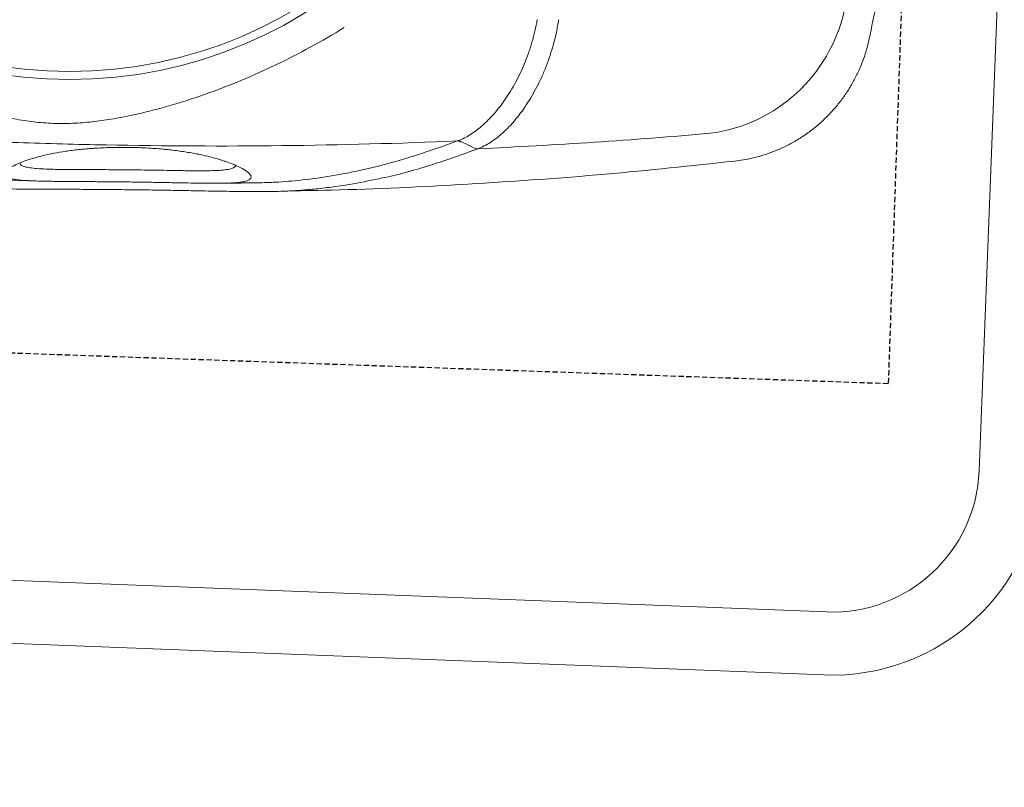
# Model space of a CAD drawing. Header units: millimetres. Extents: x 297264 to 416219, y -77299 to -23696.
# Tile 38 of 187: x 299293 to 299528, y -26633 to -26451. Entities that reach past the tile are written whole.
import ezdxf

# ---------------------------------------------------------------- set-up
doc = ezdxf.new("R2010")
doc.units = ezdxf.units.MM
doc.header["$LTSCALE"] = 2.5
doc.linetypes.add('11aa1PB-bd$0$11aa1PB-af$0$TRATTEGGIATA', pattern=[0.75, 0.5, -0.25])
for name, color, linetype, lineweight in [('CKD Equipments', 252, 'Continuous', 0), ('FURNITURES', 30, 'Continuous', 15), ('HATCH LIGHT', 250, 'Continuous', 0), ('K Equipment', 30, 'Continuous', 9)]:
    doc.layers.add(name, color=color, linetype=linetype, lineweight=lineweight)
doc.layers.add('FAINTEQUIP', color=253, linetype='Continuous')

# ---------------------------------------------------------------- blocks, each defined once
blk = doc.blocks.new('awreg')
at = {"layer": 'K Equipment'}
for p, q in [((61086.19, 14380.24, -7.42), (61086.22, 13980.24, -7.42)), ((61101.19, 14380.24, -7.42), (61101.22, 13980.24, -7.42)), ((60701.22, 13945.21, -7.42), (61051.22, 13945.24, -7.42))]:
    blk.add_line(p, q, dxfattribs=at)
for radius in [50, 35]:
    blk.add_arc((61051.22, 13980.24, -7.42), radius, 270.004, 0.004, dxfattribs=at)
blk = doc.blocks.new('G$C62143A14')
at = {"linetype": 'Continuous', "lineweight": 0}
for p, q in [((85.06, 105.98), (85.05, 105.99)), ((53.02, 62.85), (53.02, 62.86)), ((83.35, 31.96), (83.35, 31.96))]:
    blk.add_line(p, q, dxfattribs=at)
at = {"linetype": 'Continuous', "lineweight": 0, "flags": 128}
blk.add_lwpolyline([(55.17, 128.13), (54.46, 126.47), (53.76, 124.81)], dxfattribs=at)
at = {"linetype": 'Continuous', "lineweight": 0}
for radius in [106.93, 105]:
    blk.add_circle((173.18, 226), radius, dxfattribs=at)
for centre, radius, start, end in [((54.09, 128.97), 1.21, 326.4595, 358.5784), ((96.63, 75.22), 37.74, 189.6762, 259.5445)]:
    blk.add_arc(centre, radius, start, end, dxfattribs=at)
for points, knots in [([(45.6, 147.31), (45.02, 149.63), (44.08, 153.42), (43.14, 158.58), (42.52, 162.49), (42.07, 166.08), (41.78, 169.32), (41.57, 172.51), (41.43, 175.54), (41.32, 178.54), (41.24, 181.43), (41.18, 184.13), (41.11, 187.04), (41.05, 190.57), (40.96, 194.84), (40.86, 199.86), (40.72, 205.12), (40.58, 210.4), (40.42, 215.41), (40.27, 220), (40.12, 224.07), (39.98, 227.69), (39.87, 230.87), (39.8, 233.7), (39.73, 239.01), (39.98, 246.66), (40.84, 255.43), (41.86, 262.6), (42.9, 268.77), (44.25, 275.81), (46, 283.98), (47.78, 291.81), (49.04, 297.24), (49.57, 299.48)], [0, 0, 0, 0, 0.0593635, 0.0971043, 0.1348438, 0.1667324, 0.198607, 0.2201848, 0.2417788, 0.2633349, 0.278122, 0.2929063, 0.3080418, 0.3231723, 0.3441056, 0.3655953, 0.3864814, 0.4080077, 0.4295299, 0.4486306, 0.4683357, 0.4884205, 0.5086324, 0.5289688, 0.5492243, 0.6333183, 0.7152132, 0.756242, 0.7972696, 0.8516973, 0.906117, 0.9611972, 1, 1, 1, 1]), ([(55.29, 128.94), (54.17, 142.82), (53.27, 156.72), (51.87, 184.59), (51.39, 198.55), (50.98, 219.52), (50.9, 226.52), (50.84, 240.51), (50.86, 247.5), (51.08, 268.46), (51.45, 282.4), (52.02, 296.33)], [0, 0, 0, 0, 0.25, 0.25, 0.5, 0.5, 0.625, 0.625, 0.75, 0.75, 1, 1, 1, 1]), ([(81.21, 156.98), (79.47, 159.59), (77.81, 162.21), (74.65, 167.51), (73.14, 170.18), (70.29, 175.58), (68.94, 178.31), (66.39, 183.83), (65.2, 186.62), (62.96, 192.26), (61.93, 195.1), (60.52, 199.39), (60.07, 200.83), (59.22, 203.72), (58.82, 205.17), (58.08, 208.1), (57.73, 209.57), (57.1, 212.54), (56.82, 214.04), (56.34, 217.05), (56.15, 218.57), (55.94, 220.88), (55.88, 221.66), (55.82, 222.82), (55.8, 223.21), (55.78, 224), (55.77, 224.39), (55.75, 226.36), (55.8, 227.92), (56.02, 230.99), (56.19, 232.52), (56.6, 235.54), (56.85, 237.04), (57.42, 240.02), (57.73, 241.5), (58.42, 244.43), (58.79, 245.89), (59.57, 248.78), (59.98, 250.22), (61.29, 254.51), (62.26, 257.35), (65.39, 265.8), (67.81, 271.36), (71.95, 279.63), (73.4, 282.35), (76.46, 287.74), (78.07, 290.4), (79.75, 293.03)], [0, 0, 0, 0, 0.0625, 0.0625, 0.125, 0.125, 0.1875, 0.1875, 0.25, 0.25, 0.3125, 0.3125, 0.34375, 0.34375, 0.375, 0.375, 0.40625, 0.40625, 0.4375, 0.4375, 0.46875, 0.46875, 0.484375, 0.484375, 0.492187, 0.492187, 0.5, 0.5, 0.53125, 0.53125, 0.5625, 0.5625, 0.59375, 0.59375, 0.625, 0.625, 0.65625, 0.65625, 0.6875, 0.6875, 0.75, 0.75, 0.875, 0.875, 0.9375, 0.9375, 1, 1, 1, 1]), ([(44.47, 261.16), (44.44, 260.98), (43.93, 258.18), (43.23, 253.09), (42.27, 244.62), (41.92, 237.77), (41.88, 232.66), (41.9, 230.93), (41.91, 230.14)], [0, 0, 0, 0, 0.016162, 0.250764, 0.485322, 0.836539, 0.925214, 1, 1, 1, 1]), ([(42.51, 207.1), (42.47, 208.53), (42.43, 209.94), (42.38, 211.68), (42.37, 212.02), (42.35, 212.71), (42.34, 213.05), (42.31, 214.05), (42.29, 214.71), (42.25, 215.99), (42.23, 216.62), (42.2, 217.54), (42.19, 217.85), (42.17, 218.45), (42.16, 218.74), (42.12, 220.18), (42.08, 221.26), (42.04, 222.76), (42.02, 223.24), (41.99, 224.18), (41.98, 224.63), (41.95, 225.92), (41.93, 226.71), (41.91, 228.15), (41.9, 228.82), (41.9, 229.73), (41.9, 230.03), (41.91, 230.59), (41.91, 230.86), (41.94, 232.14), (41.98, 232.98), (42.12, 234.36), (42.22, 234.91), (42.39, 235.55), (42.46, 235.73), (42.56, 235.96), (42.6, 236.03), (42.68, 236.16), (42.72, 236.22), (42.93, 236.46), (43.12, 236.55), (43.54, 236.51), (43.78, 236.38), (44.29, 235.92), (44.57, 235.59), (45.17, 234.68), (45.49, 234.11), (45.93, 233.22), (46.01, 233.03), (46.19, 232.64), (46.28, 232.43), (46.55, 231.79), (46.73, 231.32), (47.11, 230.3), (47.3, 229.74), (47.69, 228.53), (47.89, 227.87), (48.28, 226.45), (48.47, 225.69), (48.86, 224.02), (49.05, 223.12), (49.33, 221.64), (49.42, 221.13), (49.59, 220.08), (49.68, 219.53), (49.84, 218.41), (49.92, 217.83), (50.04, 216.92), (50.07, 216.61), (50.15, 215.99), (50.18, 215.67), (50.35, 214.08), (50.46, 212.76), (50.59, 210.72), (50.63, 210.02), (50.68, 208.96), (50.7, 208.61), (50.72, 207.9), (50.73, 207.54), (50.76, 206.48), (50.77, 205.78), (50.78, 204.72), (50.78, 204.37), (50.78, 203.67), (50.77, 203.32), (50.75, 201.59), (50.71, 200.26), (50.62, 198.67), (50.6, 198.36), (50.56, 197.73), (50.54, 197.42), (50.47, 196.51), (50.42, 195.92), (50.26, 194.23), (50.14, 193.18), (49.94, 191.7), (49.87, 191.23), (49.73, 190.31), (49.65, 189.88), (49.43, 188.62), (49.27, 187.85), (48.95, 186.43), (48.79, 185.78), (48.55, 184.87), (48.46, 184.58), (48.3, 184.02), (48.22, 183.75), (47.82, 182.47), (47.5, 181.62), (46.89, 180.21), (46.6, 179.63), (46.18, 178.94), (46.04, 178.74), (45.78, 178.39), (45.65, 178.25), (45.28, 177.9), (45.05, 177.77), (44.63, 177.73), (44.44, 177.82), (44.09, 178.2), (43.94, 178.5), (43.73, 179.13), (43.66, 179.37), (43.57, 179.79), (43.54, 179.94), (43.48, 180.25), (43.46, 180.41), (43.32, 181.28), (43.24, 182.12), (43.14, 183.4), (43.12, 183.66), (43.09, 184.22), (43.07, 184.52), (43.03, 185.44), (43, 186.1), (42.95, 187.54), (42.93, 188.32), (42.89, 189.61), (42.88, 190.05), (42.86, 190.98), (42.85, 191.47), (42.82, 192.99), (42.79, 194.06), (42.76, 195.79), (42.75, 196.38), (42.73, 197.3), (42.72, 197.62), (42.71, 198.25), (42.7, 198.57), (42.67, 200.18), (42.64, 201.5), (42.6, 203.56), (42.58, 204.26), (42.54, 205.68), (42.53, 206.39), (42.51, 207.1)], [0, 0, 0, 0, 0.015625, 0.015625, 0.019531, 0.019531, 0.023438, 0.023438, 0.03125, 0.03125, 0.039063, 0.039063, 0.042969, 0.042969, 0.046875, 0.046875, 0.0625, 0.0625, 0.070313, 0.070313, 0.078125, 0.078125, 0.09375, 0.09375, 0.109375, 0.109375, 0.117188, 0.117188, 0.125, 0.125, 0.15625, 0.15625, 0.1875, 0.1875, 0.203125, 0.203125, 0.210938, 0.210938, 0.21875, 0.21875, 0.25, 0.25, 0.28125, 0.28125, 0.3125, 0.3125, 0.34375, 0.34375, 0.351563, 0.351563, 0.359375, 0.359375, 0.375, 0.375, 0.390625, 0.390625, 0.40625, 0.40625, 0.421875, 0.421875, 0.4375, 0.4375, 0.445313, 0.445313, 0.453125, 0.453125, 0.460938, 0.460938, 0.464844, 0.464844, 0.46875, 0.46875, 0.484375, 0.484375, 0.492188, 0.492188, 0.496094, 0.496094, 0.5, 0.5, 0.507813, 0.507813, 0.511719, 0.511719, 0.515625, 0.515625, 0.53125, 0.53125, 0.535156, 0.535156, 0.539063, 0.539063, 0.546875, 0.546875, 0.5625, 0.5625, 0.570313, 0.570313, 0.578125, 0.578125, 0.59375, 0.59375, 0.609375, 0.609375, 0.617188, 0.617188, 0.625, 0.625, 0.65625, 0.65625, 0.6875, 0.6875, 0.703125, 0.703125, 0.71875, 0.71875, 0.75, 0.75, 0.78125, 0.78125, 0.8125, 0.8125, 0.828125, 0.828125, 0.835938, 0.835938, 0.84375, 0.84375, 0.875, 0.875, 0.882812, 0.882812, 0.890625, 0.890625, 0.90625, 0.90625, 0.921875, 0.921875, 0.929687, 0.929687, 0.9375, 0.9375, 0.953125, 0.953125, 0.960937, 0.960937, 0.964844, 0.964844, 0.96875, 0.96875, 0.984375, 0.984375, 0.992187, 0.992187, 1, 1, 1, 1]), ([(46.04, 232.96), (45.93, 232.9), (45.82, 232.85), (45.71, 232.79), (45.71, 232.79), (45.71, 232.79), (45.71, 232.79), (45.67, 232.77), (45.51, 232.69), (45.3, 232.13), (45.07, 231.17), (44.91, 229.76), (44.83, 227.85), (44.82, 225.75), (44.86, 223.64), (44.91, 221.68), (44.99, 219.24), (45.09, 216.5), (45.19, 213.73), (45.27, 211.36), (45.34, 209.15), (45.38, 207.84), (45.4, 207.18)], [-0.090918, -0.090918, -0.090918, -0.090918, 0, 0, 0, 0, 0, 0, 0.026213, 0.13292, 0.239613, 0.348571, 0.457474, 0.569041, 0.626082, 0.683094, 0.752821, 0.824315, 0.874905, 0.926701, 0.963078, 1, 1, 1, 1]), ([(45.4, 207.18), (45.41, 206.59), (45.46, 205.05), (45.52, 202.55), (45.57, 200.53), (45.61, 198.49), (45.66, 196.45), (45.71, 194.08), (45.76, 192.07), (45.81, 190.38), (45.87, 188.87), (45.96, 187.09), (46.11, 185.27), (46.36, 183.45), (46.68, 182.18), (46.99, 181.84), (47.12, 181.69), (47.12, 181.69), (47.12, 181.69), (47.12, 181.69), (47.21, 181.59), (47.3, 181.49), (47.39, 181.39)], [0, 0, 0, 0, 0.032705, 0.086629, 0.142257, 0.153922, 0.215379, 0.27845, 0.333103, 0.387785, 0.444206, 0.500642, 0.614534, 0.729613, 0.886835, 1, 1, 1, 1, 1, 1, 1.078938, 1.078938, 1.078938, 1.078938]), ([(43.07, 184.68), (43.07, 184.53), (43.15, 182.23), (43.3, 180.03), (43.3, 180.03)], [0, 0, 0, 0, 0.065528, 1, 1, 1, 1]), ([(43.3, 180.03), (43.33, 179.79), (43.38, 177.87), (43.59, 174.53), (43.87, 171.14), (44.39, 166.79), (44.85, 163.44), (45.38, 160.95), (45.39, 160.92)], [0, 0, 0, 0, 0.1154515, 0.2827578, 0.4507086, 0.6182339, 0.994941, 1, 1, 1, 1]), ([(41.94, 167.57), (41.94, 167.57), (42.68, 152.71), (45.01, 126.11), (48.47, 94.08), (51.55, 73.04), (53.04, 62.85)], [0, 0, 0, 0, 0.128959, 0.425292, 0.721626, 1, 1, 1, 1]), ([(45.39, 160.92), (45.88, 158.49), (46.92, 153.33), (49.13, 145.42), (51.88, 137.43), (54.16, 131.77), (55.29, 128.94)], [0, 0, 0, 0, 0.2280042, 0.4853378, 0.7427349, 1, 1, 1, 1]), ([(53.63, 123.99), (52.87, 125.85), (51.36, 129.58), (49.35, 134.89), (47.59, 140.14), (46.3, 144.25), (45.74, 146.69), (45.6, 147.31)], [0, 0, 0, 0, 0.229832, 0.459678, 0.690029, 0.920378, 1, 1, 1, 1]), ([(55.17, 128.13), (55.17, 128.13), (55.17, 128.13), (55.17, 128.13), (55.17, 128.13), (55.17, 128.13), (55.17, 128.13), (55.14, 128.19), (55.12, 128.24), (55.09, 128.3)], [-0.00000006, -0.00000006, -0.00000006, -0.00000006, 0, 0, 0, 0.0000002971, 0.0000002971, 0.0000002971, 0.0005047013, 0.0005047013, 0.0005047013, 0.0005047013]), ([(55.37, 128.77), (55.77, 127.82), (56.29, 126.88), (57.25, 125.49), (57.6, 125.02), (58.16, 124.33), (58.36, 124.1), (58.77, 123.64), (58.98, 123.41), (60.06, 122.26), (61.03, 121.37), (63.18, 119.63), (64.35, 118.79), (66.28, 117.57), (66.95, 117.17), (68.32, 116.4), (69.03, 116.03), (71.21, 114.95), (72.74, 114.29), (75.17, 113.4), (76, 113.12), (77.28, 112.72), (77.71, 112.59), (78.58, 112.35), (79.02, 112.24), (81.23, 111.69), (83.05, 111.34), (84.93, 111.1)], [0, 0, 0, 0, 0.125, 0.125, 0.1875, 0.1875, 0.21875, 0.21875, 0.25, 0.25, 0.375, 0.375, 0.5, 0.5, 0.5625, 0.5625, 0.625, 0.625, 0.75, 0.75, 0.8125, 0.8125, 0.84375, 0.84375, 0.875, 0.875, 1, 1, 1, 1]), ([(53.63, 124.01), (53.62, 124.03), (53.61, 124.06), (53.6, 124.13), (53.6, 124.17), (53.6, 124.28), (53.61, 124.35), (53.64, 124.55), (53.69, 124.69), (53.76, 124.81)], [0, 0, 0, 0, 0.125, 0.125, 0.25, 0.25, 0.5, 0.5, 1, 1, 1, 1]), ([(85.05, 105.99), (84.8, 106.01), (84.55, 106.05), (84.06, 106.11), (83.81, 106.14), (83.07, 106.25), (82.58, 106.33), (81.12, 106.58), (80.17, 106.77), (77.36, 107.42), (75.56, 107.94), (73.39, 108.7), (72.96, 108.85), (72.11, 109.17), (71.69, 109.34), (70.45, 109.84), (69.65, 110.2), (67.32, 111.29), (65.86, 112.08), (63.81, 113.33), (63.15, 113.75), (61.9, 114.61), (61.3, 115.05), (59.59, 116.39), (58.56, 117.31), (57.41, 118.48), (57.19, 118.72), (56.76, 119.19), (56.55, 119.43), (55.96, 120.15), (55.59, 120.62), (54.58, 122.06), (54.04, 123.03), (53.63, 124.01)], [0, 0, 0, 0, 0.015625, 0.015625, 0.03125, 0.03125, 0.0625, 0.0625, 0.125, 0.125, 0.25, 0.25, 0.28125, 0.28125, 0.3125, 0.3125, 0.375, 0.375, 0.5, 0.5, 0.5625, 0.5625, 0.625, 0.625, 0.75, 0.75, 0.78125, 0.78125, 0.8125, 0.8125, 0.875, 0.875, 1, 1, 1, 1]), ([(59.43, 68.88), (58.27, 78.02), (57.21, 87.19), (55.28, 105.56), (54.41, 114.77), (53.63, 123.99)], [0, 0, 0, 0, 0.5, 0.5, 1, 1, 1, 1]), ([(53.02, 62.86), (53.14, 62.13), (53.4, 60.52), (54.04, 58.07), (54.88, 55.5), (55.92, 53), (57.17, 50.5), (58.66, 48.03), (60.38, 45.63), (62.27, 43.4), (64.29, 41.35), (66.44, 39.49), (68.7, 37.81), (71.05, 36.33), (73.48, 35.04), (75.96, 33.95), (78.49, 33.05), (80.95, 32.36), (82.58, 32.05), (83.34, 31.91)], [0, 0, 0, 0, 0.047522, 0.105774, 0.164129, 0.222565, 0.281067, 0.345588, 0.409388, 0.472348, 0.534521, 0.59595, 0.656664, 0.716682, 0.776014, 0.834663, 0.892623, 0.94988, 1, 1, 1, 1]), ([(83.34, 31.92), (89.09, 30.92), (95.7, 29.76), (102.37, 28.98), (103.24, 28.87)], [0, 0, 0, 0, 0.868162, 1, 1, 1, 1])]:
    blk.add_open_spline(points, degree=3, knots=knots, dxfattribs=at)
for points in [[(55.17, 128.13), (55.29, 128.33), (55.36, 128.55), (55.37, 128.77)], [(55.29, 128.94), (55.32, 128.88), (55.34, 128.83), (55.37, 128.77)], [(53.76, 124.81), (53.76, 124.81), (53.76, 124.81), (53.76, 124.81)], [(53.63, 123.99), (53.63, 124), (53.63, 124), (53.63, 124.01)]]:
    blk.add_open_spline(points, degree=3, dxfattribs=at)
at = {"layer": 'FAINTEQUIP', "color": 4, "linetype": '11aa1PB-bd$0$11aa1PB-af$0$TRATTEGGIATA'}
blk.add_lwpolyline([(337, 429.45), (338.5, 25.45), (1.5, 24.2), (0, 428.19), (337, 429.45)], dxfattribs=at)

msp = doc.modelspace()

# ---------------------------------------------------------------- hatches: boundary and pattern name
at = {"layer": 'HATCH LIGHT', "true_color": 0x636466}
h = msp.add_hatch(dxfattribs=at)
h.set_pattern_fill('ANSI32', color=251, scale=6)
h.set_pattern_definition([(45, (233893.35, -46725.026), (-40.411153, 40.411153), []), (45, (233920.29, -46725.026), (-40.411153, 40.411153), [])])
h.paths.add_polyline_path([(311036.19, -32589.97), (310842.25, -32638.82), (311023.79, -33359.69), (298471.14, -33359.58, -0.000263), (298456.61, -33559.58), (311280.4, -33559.7)])
h.paths.add_polyline_path([(298885.09, -25157.06), (298685, -25157.06, -0.011972), (298203.78, -34256.03), (298404.38, -34256.03, 0.01196)])
h.paths.add_polyline_path([(298868.71, -25697.6), (308547.65, -26046.56, 0.003501), (309041.72, -26800.64), (309209.35, -26691.53), (308659.24, -25850.46), (298874.95, -25497.7, -0.000262)])
h = msp.add_hatch(dxfattribs=at)
h.set_pattern_fill('ANSI37', color=251, scale=8)
h.set_pattern_definition([(45, (233893.352, -46725.026), (-17.960512, 17.960512), []), (135, (233893.352, -46725.026), (-17.960512, -17.960512), [])])
edge = h.paths.add_edge_path()
edge.add_line((301662.25, -25798.32), (298868.71, -25697.6))
edge.add_arc((108471.36, -19659.44), 190493.08, 356.5735369, 358.1835586, ccw=False)
edge.add_line((298623.89, -31044.72), (301473.11, -31044.74))
edge.add_line((301473.11, -31044.74), (301599.61, -27535.69))
edge.add_line((301599.61, -27535.69), (301499.68, -27532.09))
edge.add_line((301499.68, -27532.09), (301470.43, -28343.52))
edge.add_line((301470.43, -28343.52), (301470.43, -28343.52))
edge.add_line((301470.43, -28343.52), (301405.58, -30142.35))
edge.add_line((301405.58, -30142.35), (301376.65, -30944.74))
edge.add_line((301376.65, -30944.74), (298744.94, -30944.72))
edge.add_line((298744.94, -30944.72), (298870.96, -27449.28))
edge.add_line((298870.96, -27449.28), (299870.31, -27485.31))
edge.add_line((299870.31, -27485.31), (299911.71, -27486.81))
edge.add_line((299911.71, -27486.81), (299915.31, -27386.87))
edge.add_line((299915.31, -27386.87), (298874.57, -27349.35))
edge.add_line((298874.57, -27349.35), (298930.47, -25799.9))
edge.add_line((298930.47, -25799.9), (300429.5, -25853.94))
edge.add_line((300429.5, -25853.94), (300418.69, -26153.75))
edge.add_line((300418.69, -26153.75), (300395.29, -26801.7))
edge.add_line((300395.29, -26801.7), (300392.65, -26874.86))
edge.add_line((300392.65, -26874.86), (300492.58, -26878.47))
edge.add_line((300492.58, -26878.47), (300529.38, -25857.54))
edge.add_line((300529.38, -25857.54), (301558.71, -25894.65))
edge.add_line((301558.71, -25894.65), (301532.11, -26632.68))
edge.add_line((301532.11, -26632.68), (301632.04, -26636.28))
edge.add_line((301632.04, -26636.28), (301662.25, -25798.32))

# ---------------------------------------------------------------- block references
at = {"layer": 'CKD Equipments', "ltscale": 0.25, "rotation": 87.79023278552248}
msp.add_blockref('G$C62143A14', (299524.18, -26539.83), dxfattribs=at)
at = {"layer": 'FURNITURES', "xscale": -1, "rotation": 87.79023278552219}
msp.add_blockref('awreg', (315810.6, 33910.03, 7.42), dxfattribs=at)

doc.saveas('drawing.dxf')
